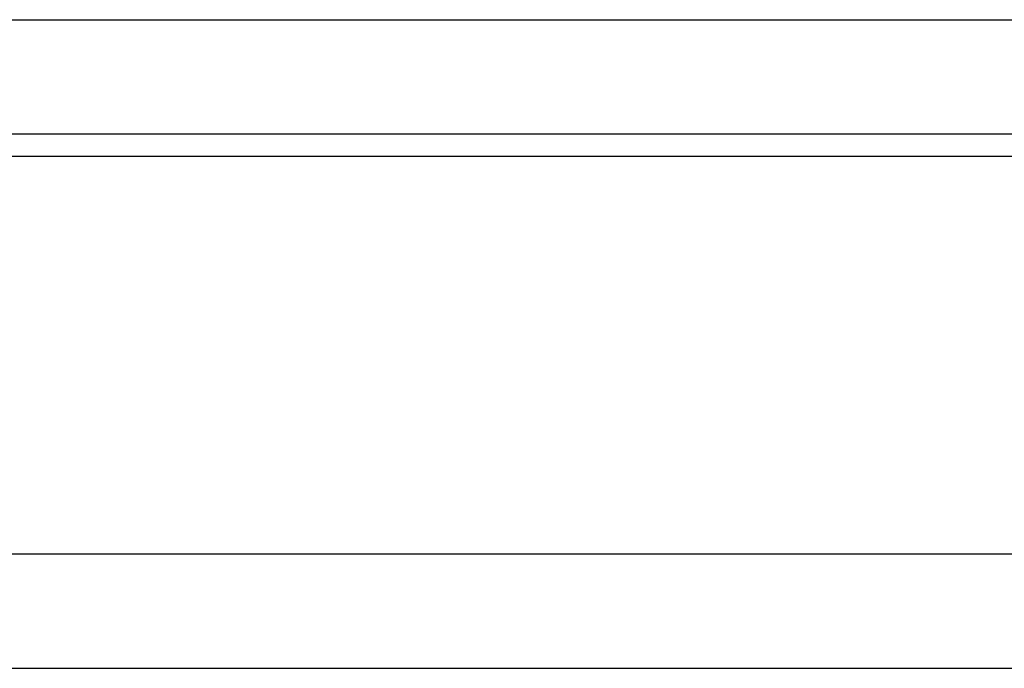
# Model space of a CAD drawing. Header units: millimetres. Extents: x 51 to 427, y -179 to -56.
# Tile 36 of 53: x 308 to 321, y -159 to -150. Entities that reach past the tile are written whole.
import ezdxf

# ---------------------------------------------------------------- set-up
doc = ezdxf.new("R2010")
doc.units = ezdxf.units.MM
doc.header["$LTSCALE"] = 0.15
doc.layers.add('2', color=7, linetype='CONTINUOUS', true_color=0xffffff)
doc.layers.add('OUT', color=3, linetype='CONTINUOUS')

msp = doc.modelspace()

# ---------------------------------------------------------------- linework, layer by layer
at = {"layer": '2', "color": 0, "linetype": 'Continuous'}
msp.add_line((224.267, -152.05), (427.053, -152.05), dxfattribs=at)
at = {"layer": 'OUT', "color": 0}
for p, q in [((269.903, -150.26), (339.203, -150.26)), ((339.203, -151.76), (269.903, -151.76)), ((225.476, -157.26), (427.053, -157.26)), ((182.053, -158.76), (427.053, -158.76))]:
    msp.add_line(p, q, dxfattribs=at)

doc.saveas('drawing.dxf')
